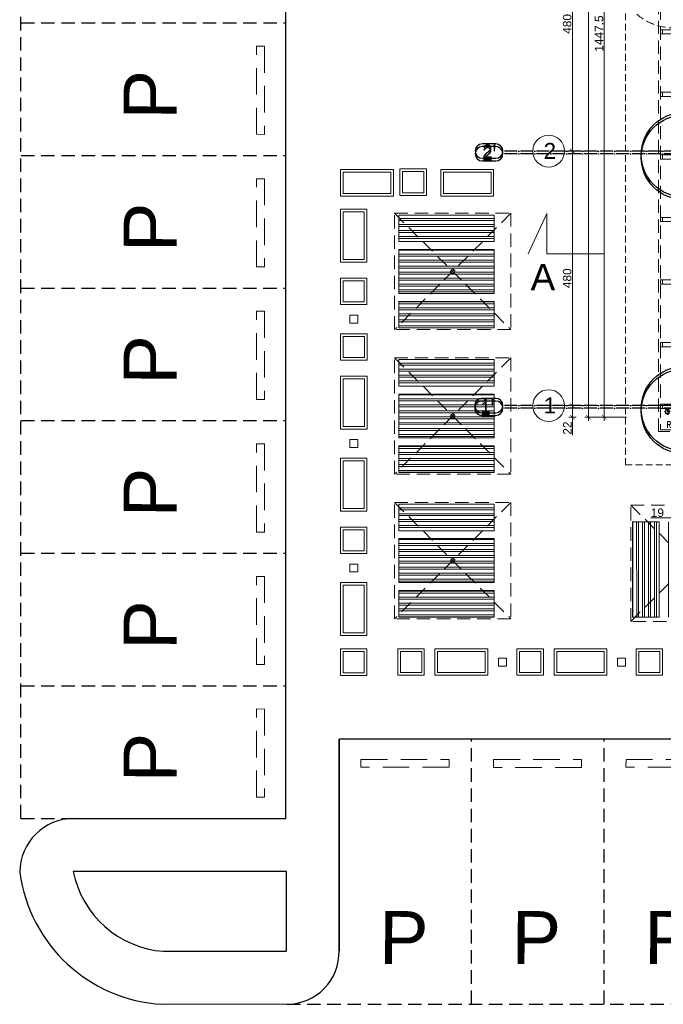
# Model space of a CAD drawing. Header units: millimetres. Extents: x 7483 to 13091, y 8111 to 13871.
# Tile 1 of 256: x 7483 to 8697, y 8112 to 9969. Entities that reach past the tile are written whole.
import ezdxf

# ---------------------------------------------------------------- set-up
doc = ezdxf.new("R2010")
doc.units = ezdxf.units.MM
for name, pattern in [('( Dashed )', [0.75, 0.5, -0.25]), ('ACAD_ISO04W100', [30, 24, -3, 0, -3]), ('ACAD_ISO10W100', [18, 12, -3, 0, -3]), ('DASHDOT', [25.4, 12.7, -6.35, 0, -6.35]), ('DASHED', [19.05, 12.7, -6.35]), ('DASHED2', [0.375, 0.25, -0.125]), ('KRESKAKROPKA2', [12.7, 6.35, -3.175, 0, -3.175])]:
    doc.linetypes.add(name, pattern=pattern)
for name, color, linetype, lineweight in [('!wyposażenie arch.', 252, 'Continuous', 9), ('- AGP-1_OPISY', 7, 'Continuous', 5), ('A_zaluzje', 7, 'Continuous', 15), ('A_Ściany konstrukcyjne', 140, 'Continuous', 15), ('CZ-GR', 236, 'Continuous', 30), ('CZ-SR', 106, 'Continuous', 13), ('drzwi', 30, 'Continuous', 20), ('LINII', 7, 'Continuous', 15), ('OSI', 64, 'KRESKAKROPKA2', 0)]:
    doc.layers.add(name, color=color, linetype=linetype, lineweight=lineweight)
for name, color, linetype in [('0 @ 1', 7, 'Continuous'), ('A_Osie', 251, 'DASHDOT'), ('A_wymiary', 7, 'Continuous'), ('AS_Siatki', 72, 'Continuous'), ('Kraw', 7, 'Continuous'), ('Kraw_parking', 7, 'DASHED')]:
    doc.layers.add(name, color=color, linetype=linetype)
for name, color, linetype, lineweight, true_color in [('a___wymiary', 7, 'Continuous', 5, 0x000000), ('A_Opisy', 250, 'Continuous', 9, 0x333333), ('shary', 7, 'Continuous', 0, 0x999999), ('wymiary', 7, 'Continuous', 5, 0xb2b2b2)]:
    doc.layers.add(name, color=color, linetype=linetype, lineweight=lineweight, true_color=true_color)
doc.layers.add('konstrukcja poglądowo', color=7, linetype='Continuous', lineweight=5, true_color=0xb2b2b2, plot=False)
doc.styles.add('ARCH.P.M. 1', font='romand__.ttf', dxfattribs={"width": 0.7, "height": 12})
doc.styles.add('Arial', font='arial.ttf')
doc.dimstyles.new('wymiary agp1', dxfattribs={"dimtxt": 16, "dimasz": 5, "dimexe": 30, "dimexo": 60, "dimgap": 1.8, "dimtad": 1, "dimdec": 3, "dimrnd": 0.5, "dimdsep": 46, "dimtxsty": 'Arial', "dimblk": 'znacznik', "dimcen": 1.5, "dimse1": 1, "dimse2": 1, "dimclrd": 256, "dimazin": 0, "dimtfac": 1, "dimtdec": 3, "dimtmove": 1, "dimatfit": 3, "dimldrblk": 'znacznik', "dimfxl": 0, "dimlwd": -1, "dimarcsym": 0})

# ---------------------------------------------------------------- blocks, each defined once
blk = doc.blocks.new('gfhgfhhf')
at = {"layer": 'drzwi', "linetype": '( Dashed )', "ltscale": 30}
blk.add_arc((8205.3, 5995.2), 105, 180, 270, dxfattribs=at)
blk = doc.blocks.new('ghgfhgfhhaasdsd')
at = {"layer": 'A_zaluzje', "linetype": 'DASHED2', "ltscale": 100}
for p, q in [((-2255.9, 13062.9), (-2255.9, 14539.2)), ((-2255.9, 14539.2), (-2252.4, 14539.2)), ((-2252.4, 14539.2), (-2252.4, 13066.4)), ((202.5, 13062.9), (-2255.9, 13062.9)), ((-2252.4, 13066.4), (202.5, 13066.4)), ((202.5, 13066.4), (202.5, 13062.9))]:
    blk.add_line(p, q, dxfattribs=at)
for points in [[(-2252.4, 14531.2), (-2248.4, 14531.2), (-2248.4, 14539.2), (-2252.4, 14539.2), (-2252.4, 14531.2), (-2248.4, 14531.2)], [(-2229.2, 14531.2), (-2252.4, 14531.2), (-2252.4, 14539.2)], [(-2252.4, 14535.6), (-2252.4, 14539.2), (-2229.2, 14539.2)], [(-2228.4, 14529.2), (-2229.2, 14529.2), (-2229.2, 14541.2), (-2228.4, 14541.2), (-2228.4, 14529.2)], [(-2252.4, 14404.9), (-2248.4, 14404.9), (-2248.4, 14412.9), (-2252.4, 14412.9), (-2252.4, 14404.9), (-2248.4, 14404.9)], [(-2229.2, 14404.9), (-2252.4, 14404.9), (-2252.4, 14412.9)], [(-2252.4, 14409.3), (-2252.4, 14412.9), (-2229.2, 14412.9)], [(-2228.4, 14402.9), (-2229.2, 14402.9), (-2229.2, 14414.9), (-2228.4, 14414.9), (-2228.4, 14402.9)], [(-2252.4, 14286.9), (-2248.4, 14286.9), (-2248.4, 14294.9), (-2252.4, 14294.9), (-2252.4, 14286.9), (-2248.4, 14286.9)], [(-2229.2, 14286.9), (-2252.4, 14286.9), (-2252.4, 14294.9)], [(-2252.4, 14291.3), (-2252.4, 14294.9), (-2229.2, 14294.9)], [(-2228.4, 14284.9), (-2229.2, 14284.9), (-2229.2, 14296.9), (-2228.4, 14296.9), (-2228.4, 14284.9)], [(-2252.4, 14168.9), (-2248.4, 14168.9), (-2248.4, 14176.9), (-2252.4, 14176.9), (-2252.4, 14168.9), (-2248.4, 14168.9)], [(-2229.2, 14168.9), (-2252.4, 14168.9), (-2252.4, 14176.9)], [(-2252.4, 14173.3), (-2252.4, 14176.9), (-2229.2, 14176.9)], [(-2228.4, 14166.9), (-2229.2, 14166.9), (-2229.2, 14178.9), (-2228.4, 14178.9), (-2228.4, 14166.9)], [(-2252.4, 14050.9), (-2248.4, 14050.9), (-2248.4, 14058.9), (-2252.4, 14058.9), (-2252.4, 14050.9), (-2248.4, 14050.9)], [(-2229.2, 14050.9), (-2252.4, 14050.9), (-2252.4, 14058.9)], [(-2252.4, 14055.3), (-2252.4, 14058.9), (-2229.2, 14058.9)], [(-2228.4, 14048.9), (-2229.2, 14048.9), (-2229.2, 14060.9), (-2228.4, 14060.9), (-2228.4, 14048.9)], [(-2252.4, 13932.9), (-2248.4, 13932.9), (-2248.4, 13940.9), (-2252.4, 13940.9), (-2252.4, 13932.9), (-2248.4, 13932.9)], [(-2229.2, 13932.9), (-2252.4, 13932.9), (-2252.4, 13940.9)], [(-2252.4, 13937.3), (-2252.4, 13940.9), (-2229.2, 13940.9)], [(-2228.4, 13930.9), (-2229.2, 13930.9), (-2229.2, 13942.9), (-2228.4, 13942.9), (-2228.4, 13930.9)], [(-2252.4, 13812.9), (-2248.4, 13812.9), (-2248.4, 13820.9), (-2252.4, 13820.9), (-2252.4, 13812.9), (-2248.4, 13812.9)], [(-2229.2, 13812.9), (-2252.4, 13812.9), (-2252.4, 13820.9)], [(-2252.4, 13817.3), (-2252.4, 13820.9), (-2229.2, 13820.9)], [(-2228.4, 13810.9), (-2229.2, 13810.9), (-2229.2, 13822.9), (-2228.4, 13822.9), (-2228.4, 13810.9)], [(-2228.4, 13692.9), (-2229.2, 13692.9), (-2229.2, 13704.9), (-2228.4, 13704.9), (-2228.4, 13692.9)], [(-2252.4, 13694.9), (-2248.4, 13694.9), (-2248.4, 13702.9), (-2252.4, 13702.9), (-2252.4, 13694.9), (-2248.4, 13694.9)], [(-2229.2, 13694.9), (-2252.4, 13694.9), (-2252.4, 13702.9)], [(-2252.4, 13699.3), (-2252.4, 13702.9), (-2229.2, 13702.9)], [(-2252.4, 13576.9), (-2248.4, 13576.9), (-2248.4, 13584.9), (-2252.4, 13584.9), (-2252.4, 13576.9), (-2248.4, 13576.9)], [(-2229.2, 13576.9), (-2252.4, 13576.9), (-2252.4, 13584.9)], [(-2252.4, 13581.3), (-2252.4, 13584.9), (-2229.2, 13584.9)], [(-2228.4, 13574.9), (-2229.2, 13574.9), (-2229.2, 13586.9), (-2228.4, 13586.9), (-2228.4, 13574.9)], [(-2252.4, 13458.9), (-2248.4, 13458.9), (-2248.4, 13466.9), (-2252.4, 13466.9), (-2252.4, 13458.9), (-2248.4, 13458.9)], [(-2229.2, 13458.9), (-2252.4, 13458.9), (-2252.4, 13466.9)], [(-2252.4, 13463.3), (-2252.4, 13466.9), (-2229.2, 13466.9)], [(-2228.4, 13456.9), (-2229.2, 13456.9), (-2229.2, 13468.9), (-2228.4, 13468.9), (-2228.4, 13456.9)], [(-2228.4, 13338.9), (-2229.2, 13338.9), (-2229.2, 13350.9), (-2228.4, 13350.9), (-2228.4, 13338.9)], [(-2252.4, 13340.9), (-2248.4, 13340.9), (-2248.4, 13348.9), (-2252.4, 13348.9), (-2252.4, 13340.9), (-2248.4, 13340.9)], [(-2229.2, 13340.9), (-2252.4, 13340.9), (-2252.4, 13348.9)], [(-2252.4, 13345.3), (-2252.4, 13348.9), (-2229.2, 13348.9)], [(-2252.4, 13222.9), (-2248.4, 13222.9), (-2248.4, 13230.9), (-2252.4, 13230.9), (-2252.4, 13222.9), (-2248.4, 13222.9)], [(-2229.2, 13222.9), (-2252.4, 13222.9), (-2252.4, 13230.9)], [(-2252.4, 13227.3), (-2252.4, 13230.9), (-2229.2, 13230.9)], [(-2228.4, 13220.9), (-2229.2, 13220.9), (-2229.2, 13232.9), (-2228.4, 13232.9), (-2228.4, 13220.9)], [(-2252.4, 13106.4), (-2248.4, 13106.4), (-2248.4, 13114.4), (-2252.4, 13114.4), (-2252.4, 13106.4), (-2248.4, 13106.4)], [(-2229.2, 13106.4), (-2252.4, 13106.4), (-2252.4, 13114.4)], [(-2252.4, 13110.8), (-2252.4, 13114.4), (-2229.2, 13114.4)], [(-2228.4, 13104.4), (-2229.2, 13104.4), (-2229.2, 13116.4), (-2228.4, 13116.4), (-2228.4, 13104.4)], [(-2202.4, 13090.4), (-2202.4, 13089.6), (-2214.4, 13089.6), (-2214.4, 13090.4), (-2202.4, 13090.4)], [(-2204.4, 13089.6), (-2204.4, 13066.4), (-2212.4, 13066.4)], [(-2212.4, 13066.4), (-2212.4, 13066.4), (-2212.4, 13089.6)], [(-2098.1, 13090.4), (-2098.1, 13089.6), (-2110.1, 13089.6), (-2110.1, 13090.4), (-2098.1, 13090.4)], [(-2100.1, 13089.6), (-2100.1, 13066.4), (-2108.1, 13066.4)], [(-2108.1, 13066.4), (-2108.1, 13066.4), (-2108.1, 13089.6)], [(-1968.1, 13090.4), (-1968.1, 13089.6), (-1980.1, 13089.6), (-1980.1, 13090.4), (-1968.1, 13090.4)], [(-1970.1, 13089.6), (-1970.1, 13066.4), (-1978.1, 13066.4)], [(-1978.1, 13066.4), (-1978.1, 13066.4), (-1978.1, 13089.6)], [(-1838.1, 13090.4), (-1838.1, 13089.6), (-1850.1, 13089.6), (-1850.1, 13090.4), (-1838.1, 13090.4)], [(-1840.1, 13089.6), (-1840.1, 13066.4), (-1848.1, 13066.4)], [(-1844.5, 13066.4), (-1848.1, 13066.4), (-1848.1, 13089.6)], [(-1708.1, 13090.4), (-1708.1, 13089.6), (-1720.1, 13089.6), (-1720.1, 13090.4), (-1708.1, 13090.4)], [(-1710.1, 13089.6), (-1710.1, 13066.4), (-1718.1, 13066.4)], [(-1714.5, 13066.4), (-1718.1, 13066.4), (-1718.1, 13089.6)], [(-1578.1, 13090.4), (-1578.1, 13089.6), (-1590.1, 13089.6), (-1590.1, 13090.4), (-1578.1, 13090.4)], [(-1580.1, 13089.6), (-1580.1, 13066.4), (-1588.1, 13066.4)], [(-1584.5, 13066.4), (-1588.1, 13066.4), (-1588.1, 13089.6)], [(-1448.1, 13090.4), (-1448.1, 13089.6), (-1460.1, 13089.6), (-1460.1, 13090.4), (-1448.1, 13090.4)], [(-1450.1, 13089.6), (-1450.1, 13066.4), (-1458.1, 13066.4)], [(-1454.5, 13066.4), (-1458.1, 13066.4), (-1458.1, 13089.6)], [(-1318.1, 13090.4), (-1318.1, 13089.6), (-1330.1, 13089.6), (-1330.1, 13090.4), (-1318.1, 13090.4)], [(-1320.1, 13089.6), (-1320.1, 13066.4), (-1328.1, 13066.4)], [(-1324.5, 13066.4), (-1328.1, 13066.4), (-1328.1, 13089.6)], [(-1188.1, 13090.4), (-1188.1, 13089.6), (-1200.1, 13089.6), (-1200.1, 13090.4), (-1188.1, 13090.4)], [(-1190.1, 13089.6), (-1190.1, 13066.4), (-1198.1, 13066.4)], [(-1194.5, 13066.4), (-1198.1, 13066.4), (-1198.1, 13089.6)], [(-1058.1, 13090.4), (-1058.1, 13089.6), (-1070.1, 13089.6), (-1070.1, 13090.4), (-1058.1, 13090.4)], [(-1060.1, 13089.6), (-1060.1, 13066.4), (-1068.1, 13066.4)], [(-1064.5, 13066.4), (-1068.1, 13066.4), (-1068.1, 13089.6)], [(-928.1, 13090.4), (-928.1, 13089.6), (-940.1, 13089.6), (-940.1, 13090.4), (-928.1, 13090.4)], [(-930.1, 13089.6), (-930.1, 13066.4), (-938.1, 13066.4)], [(-934.5, 13066.4), (-938.1, 13066.4), (-938.1, 13089.6)], [(-798.1, 13090.4), (-798.1, 13089.6), (-810.1, 13089.6), (-810.1, 13090.4), (-798.1, 13090.4)], [(-800.1, 13089.6), (-800.1, 13066.4), (-808.1, 13066.4)], [(-804.5, 13066.4), (-808.1, 13066.4), (-808.1, 13089.6)], [(-668.1, 13090.4), (-668.1, 13089.6), (-680.1, 13089.6), (-680.1, 13090.4), (-668.1, 13090.4)], [(-670.1, 13089.6), (-670.1, 13066.4), (-678.1, 13066.4)], [(-674.5, 13066.4), (-678.1, 13066.4), (-678.1, 13089.6)], [(-538.1, 13090.4), (-538.1, 13089.6), (-550.1, 13089.6), (-550.1, 13090.4), (-538.1, 13090.4)], [(-540.1, 13089.6), (-540.1, 13066.4), (-548.1, 13066.4)], [(-544.5, 13066.4), (-548.1, 13066.4), (-548.1, 13089.6)], [(-283.1, 13090.4), (-283.1, 13089.6), (-295.1, 13089.6), (-295.1, 13090.4), (-283.1, 13090.4)], [(-285.1, 13089.6), (-285.1, 13066.4), (-293.1, 13066.4)], [(-289.5, 13066.4), (-293.1, 13066.4), (-293.1, 13089.6)], [(-153.1, 13090.4), (-153.1, 13089.6), (-165.1, 13089.6), (-165.1, 13090.4), (-153.1, 13090.4)], [(-155.1, 13089.6), (-155.1, 13066.4), (-163.1, 13066.4)], [(-159.5, 13066.4), (-163.1, 13066.4), (-163.1, 13089.6)], [(-23.1, 13090.4), (-23.1, 13089.6), (-35.1, 13089.6), (-35.1, 13090.4), (-23.1, 13090.4)], [(-25.1, 13089.6), (-25.1, 13066.4), (-33.1, 13066.4)], [(-29.5, 13066.4), (-33.1, 13066.4), (-33.1, 13089.6)], [(106.9, 13090.4), (106.9, 13089.6), (94.9, 13089.6), (94.9, 13090.4), (106.9, 13090.4)], [(104.9, 13089.6), (104.9, 13066.4), (96.9, 13066.4)], [(100.5, 13066.4), (96.9, 13066.4), (96.9, 13089.6)], [(204.5, 13090.4), (204.5, 13089.6), (192.5, 13089.6), (192.5, 13090.4), (204.5, 13090.4)], [(202.5, 13089.6), (202.5, 13066.4), (194.5, 13066.4)], [(198.1, 13066.4), (194.5, 13066.4), (194.5, 13089.6)], [(-2204.4, 13066.4), (-2204.4, 13070.4), (-2212.4, 13070.4), (-2212.4, 13066.4), (-2204.4, 13066.4), (-2204.4, 13070.4)], [(-2100.1, 13066.4), (-2100.1, 13070.4), (-2108.1, 13070.4), (-2108.1, 13066.4), (-2100.1, 13066.4), (-2100.1, 13070.4)], [(-1970.1, 13066.4), (-1970.1, 13070.4), (-1978.1, 13070.4), (-1978.1, 13066.4), (-1970.1, 13066.4), (-1970.1, 13070.4)], [(-1840.1, 13066.4), (-1840.1, 13070.4), (-1848.1, 13070.4), (-1848.1, 13066.4), (-1840.1, 13066.4), (-1840.1, 13070.4)], [(-1710.1, 13066.4), (-1710.1, 13070.4), (-1718.1, 13070.4), (-1718.1, 13066.4), (-1710.1, 13066.4), (-1710.1, 13070.4)], [(-1580.1, 13066.4), (-1580.1, 13070.4), (-1588.1, 13070.4), (-1588.1, 13066.4), (-1580.1, 13066.4), (-1580.1, 13070.4)], [(-1450.1, 13066.4), (-1450.1, 13070.4), (-1458.1, 13070.4), (-1458.1, 13066.4), (-1450.1, 13066.4), (-1450.1, 13070.4)], [(-1320.1, 13066.4), (-1320.1, 13070.4), (-1328.1, 13070.4), (-1328.1, 13066.4), (-1320.1, 13066.4), (-1320.1, 13070.4)], [(-1190.1, 13066.4), (-1190.1, 13070.4), (-1198.1, 13070.4), (-1198.1, 13066.4), (-1190.1, 13066.4), (-1190.1, 13070.4)], [(-1060.1, 13066.4), (-1060.1, 13070.4), (-1068.1, 13070.4), (-1068.1, 13066.4), (-1060.1, 13066.4), (-1060.1, 13070.4)], [(-930.1, 13066.4), (-930.1, 13070.4), (-938.1, 13070.4), (-938.1, 13066.4), (-930.1, 13066.4), (-930.1, 13070.4)], [(-800.1, 13066.4), (-800.1, 13070.4), (-808.1, 13070.4), (-808.1, 13066.4), (-800.1, 13066.4), (-800.1, 13070.4)], [(-670.1, 13066.4), (-670.1, 13070.4), (-678.1, 13070.4), (-678.1, 13066.4), (-670.1, 13066.4), (-670.1, 13070.4)], [(-540.1, 13066.4), (-540.1, 13070.4), (-548.1, 13070.4), (-548.1, 13066.4), (-540.1, 13066.4), (-540.1, 13070.4)], [(-285.1, 13066.4), (-285.1, 13070.4), (-293.1, 13070.4), (-293.1, 13066.4), (-285.1, 13066.4), (-285.1, 13070.4)], [(-155.1, 13066.4), (-155.1, 13070.4), (-163.1, 13070.4), (-163.1, 13066.4), (-155.1, 13066.4), (-155.1, 13070.4)], [(-25.1, 13066.4), (-25.1, 13070.4), (-33.1, 13070.4), (-33.1, 13066.4), (-25.1, 13066.4), (-25.1, 13070.4)], [(104.9, 13066.4), (104.9, 13070.4), (96.9, 13070.4), (96.9, 13066.4), (104.9, 13066.4), (104.9, 13070.4)], [(202.5, 13066.4), (202.5, 13070.4), (194.5, 13070.4), (194.5, 13066.4), (202.5, 13066.4), (202.5, 13070.4)]]:
    blk.add_lwpolyline(points, dxfattribs=at)
blk = doc.blocks.new('fgfdggdf')
at = {"layer": 'A_Osie', "linetype": 'ACAD_ISO10W100', "ltscale": 0.5}
for p, q in [((11627.9, 13079.4), (11616.9, 13079.4)), ((11622.4, 13084.9), (11622.4, 13073.9))]:
    blk.add_line(p, q, dxfattribs=at)
at = {"layer": 'A_wymiary', "linetype": 'DASHED'}
blk.add_lwpolyline([(11618.9, 13075.9), (11625.9, 13075.9), (11625.9, 13082.9), (11618.9, 13082.9)], close=True, dxfattribs=at)
blk = doc.blocks.new('hgfhgfhgfhfh')
at = {"layer": 'A_Osie', "linetype": 'ACAD_ISO10W100', "ltscale": 0.5}
for p, q in [((9149, 13100.4), (9138, 13100.4)), ((9143.5, 13105.9), (9143.5, 13094.9))]:
    blk.add_line(p, q, dxfattribs=at)
at = {"layer": 'A_wymiary', "linetype": 'DASHED'}
blk.add_lwpolyline([(9140, 13096.9), (9147, 13096.9), (9147, 13103.9), (9140, 13103.9)], close=True, dxfattribs=at)
blk = doc.blocks.new('fgdfgdg')
at = {"layer": 'A_Ściany konstrukcyjne', "linetype": 'DASHED'}
for p, q in [((6596.1, 7545.2), (6596.1, 9109.5)), ((6596.1, 9109.5), (6686.1, 9109.5)), ((9142.5, 7635.2), (9142.5, 7545.2)), ((9142.5, 7545.2), (6596.1, 7545.2))]:
    blk.add_line(p, q, dxfattribs=at)
at = {"layer": 'a___wymiary'}
for p in [(-4926.3, -5455.2), (-2499.4, -5455.2)]:
    blk.add_blockref('fgfdggdf', p, dxfattribs=at)
at = {"layer": 'CZ-SR'}
for p in [(-2468.4, -4010.4), (-2468.4, -5455.2)]:
    blk.add_blockref('hgfhgfhgfhfh', p, dxfattribs=at)
at = {"layer": 'A_Opisy', "char_height": 12, "width": 14, "attachment_point": 1, "style": 'ARCH.P.M. 1'}
for insert in [(6649.5, 9101.5), (6673.9, 7626.6), (9130.3, 7626.6)]:
    blk.add_mtext('RS', dxfattribs=dict(at, insert=insert))
blk = doc.blocks.new('gfhgfhgfhfgh')
at = {"lineweight": 0}
h = blk.add_hatch(dxfattribs=at)
h.set_pattern_fill('ANSI32', color=0, scale=29.957326, angle=135.0021, style=0)
h.set_pattern_definition([(180.00214, (-16060.665, 1119.284), (0.000419, -11.233997), []), (180.00214, (-16064.409, 1123.028), (0.000419, -11.233997), [])])
h.paths.add_polyline_path([(-3898.1, 6722.8), (-3898.1, 6672.8), (-3718.3, 6672.8), (-3718.4, 6722.8)])
h.paths.add_polyline_path([(-3898.1, 6657.8), (-3898.1, 6575), (-3718.3, 6575), (-3718.3, 6657.9)])
h.paths.add_polyline_path([(-3898.1, 6510.1), (-3898.1, 6560), (-3718.3, 6560), (-3718.3, 6510.1)])
h = blk.add_hatch(dxfattribs=at)
h.set_pattern_fill('ANSI32', color=0, scale=29.957326, angle=135.0021, style=0)
h.set_pattern_definition([(180.00214, (-16060.654, 846.587), (0.000419, -11.233997), []), (180.00214, (-16064.399, 850.331), (0.000419, -11.233997), [])])
h.paths.add_polyline_path([(-3898.1, 6450.1), (-3898.1, 6400.1), (-3718.3, 6400.1), (-3718.3, 6450.1)])
h.paths.add_polyline_path([(-3898.1, 6385.1), (-3898.1, 6302.3), (-3718.3, 6302.3), (-3718.3, 6385.2)])
h.paths.add_polyline_path([(-3898.1, 6237.4), (-3898.1, 6287.3), (-3718.3, 6287.3), (-3718.3, 6237.4)])
h = blk.add_hatch(dxfattribs=at)
h.set_pattern_fill('ANSI32', color=0, scale=29.957326, angle=135.0021, style=0)
h.set_pattern_definition([(180.00214, (-16060.644, 573.89), (0.000419, -11.233997), []), (180.00214, (-16064.389, 577.634), (0.000419, -11.233997), [])])
h.paths.add_polyline_path([(-3898.1, 6177.4), (-3898.1, 6127.4), (-3718.3, 6127.4), (-3718.3, 6177.4)])
h.paths.add_polyline_path([(-3898.1, 6112.5), (-3898.1, 6029.6), (-3718.3, 6029.6), (-3718.3, 6112.5)])
h.paths.add_polyline_path([(-3898.1, 5964.7), (-3898.1, 6014.6), (-3718.3, 6014.6), (-3718.3, 5964.7)])
h = blk.add_hatch(dxfattribs=at)
h.set_pattern_fill('ANSI32', color=0, scale=29.957326, angle=225.0021, style=0)
h.set_pattern_definition([(270.00214, (2146.153, -6197.893), (11.233997, 0.000419), []), (270.00214, (2142.408, -6201.637), (11.233997, 0.000419), [])])
h.paths.add_polyline_path([(-3457.3, 5964.7), (-3407.4, 5964.7), (-3407.4, 6144.4), (-3457.3, 6144.4)])
h.paths.add_polyline_path([(-3392.4, 5964.7), (-3309.5, 5964.7), (-3309.5, 6144.4), (-3392.4, 6144.4)])
h.paths.add_polyline_path([(-3244.6, 5964.7), (-3294.5, 5964.7), (-3294.6, 6144.4), (-3244.6, 6144.4)])
at = {"layer": '!wyposażenie arch.', "color": 0, "linetype": '( Dashed )', "ltscale": 100}
for points in [[(-4151.7, 6874.9), (-4166.7, 6875), (-4166.7, 7041.3), (-4151.7, 7041.2), (-4151.7, 6874.9)], [(-4151.7, 6624.9), (-4166.7, 6625), (-4166.7, 6791.3), (-4151.7, 6791.2), (-4151.7, 6624.9)], [(-4151.7, 6374.9), (-4166.7, 6375), (-4166.7, 6541.3), (-4151.7, 6541.2), (-4151.7, 6374.9)], [(-4151.7, 6124.9), (-4166.7, 6125), (-4166.7, 6291.3), (-4151.7, 6291.2), (-4151.7, 6124.9)], [(-4151.7, 5874.9), (-4166.7, 5875), (-4166.7, 6041.3), (-4151.7, 6041.2), (-4151.7, 5874.9)], [(-4151.7, 5624.9), (-4166.7, 5625), (-4166.7, 5791.3), (-4151.7, 5791.2), (-4151.7, 5624.9)], [(-3803.5, 5696.3), (-3803.7, 5681.3), (-3970, 5681.3), (-3969.8, 5696.3), (-3803.5, 5696.3)], [(-3553.5, 5695.8), (-3553.7, 5680.8), (-3720, 5680.8), (-3719.8, 5695.8), (-3553.5, 5695.8)], [(-3303.5, 5696.3), (-3303.7, 5681.3), (-3470, 5681.3), (-3469.8, 5696.3), (-3303.5, 5696.3)]]:
    blk.add_lwpolyline(points, dxfattribs=at)
at = {"color": 0, "linetype": 'DASHED', "lineweight": 0, "ltscale": 2}
for p, q in [((-3906.6, 6726.2, 0), (-3686.9, 6726.3, 0)), ((-3686.9, 6726.3, 0), (-3906.6, 6506.6, 0)), ((-3906.6, 6506.6, 0), (-3906.6, 6726.2, 0)), ((-3906.6, 6726.2, 0), (-3686.9, 6506.6, 0)), ((-3686.9, 6726.3, 0), (-3686.9, 6506.6, 0)), ((-3686.9, 6506.6, 0), (-3906.6, 6506.6, 0)), ((-3906.6, 6453.6, 0), (-3686.9, 6453.6, 0)), ((-3686.9, 6453.6, 0), (-3906.6, 6233.9, 0)), ((-3906.6, 6233.9, 0), (-3906.6, 6453.6, 0)), ((-3906.6, 6453.6, 0), (-3686.9, 6233.9, 0)), ((-3686.9, 6453.6, 0), (-3686.9, 6233.9, 0)), ((-3686.9, 6233.9, 0), (-3906.6, 6233.9, 0)), ((-3906.6, 6180.9, 0), (-3686.9, 6180.9, 0)), ((-3686.9, 6180.9, 0), (-3906.6, 5961.2, 0)), ((-3906.6, 5961.2, 0), (-3906.6, 6180.9, 0)), ((-3906.6, 6180.9, 0), (-3686.9, 5961.2, 0)), ((-3686.9, 6180.9, 0), (-3686.9, 5961.2, 0)), ((-3460.8, 6175.9), (-3241.1, 6175.9, 0)), ((-3460.8, 5956.2, 0), (-3460.8, 6175.9)), ((-3460.8, 6175.9), (-3241.1, 5956.2, 0)), ((-3460.8, 5956.2, 0), (-3241.1, 6175.9, 0)), ((-3686.9, 5961.2, 0), (-3906.6, 5961.2, 0)), ((-3241.1, 5956.2, 0), (-3460.8, 5956.2, 0))]:
    blk.add_line(p, q, dxfattribs=at)
at = {"color": 0, "lineweight": 0, "elevation": 0}
for points in [[(-4008.5, 6758.6), (-3908.6, 6758.6), (-3908.6, 6808.6), (-4008.5, 6808.6), (-4008.5, 6758.6)], [(-3896.3, 6809.6), (-3846.3, 6809.6), (-3846.3, 6759.7), (-3896.2, 6759.7), (-3896.3, 6809.6)], [(-3819.4, 6758.6), (-3719.5, 6758.6), (-3719.5, 6808.6), (-3819.4, 6808.6), (-3819.4, 6758.6)], [(-4008.5, 6633.7), (-4008.5, 6733.6), (-3958.5, 6733.6), (-3958.5, 6633.7), (-4008.5, 6633.7)], [(-3898.1, 6722.8), (-3898.1, 6672.8), (-3718.3, 6672.8), (-3718.4, 6722.8), (-3898.1, 6722.8)], [(-3898.1, 6657.8), (-3898.1, 6575), (-3718.3, 6575), (-3718.3, 6657.9), (-3898.1, 6657.8)], [(-4008.5, 6603.8), (-3958.5, 6603.8), (-3958.5, 6553.8), (-4008.5, 6553.8), (-4008.5, 6603.8)], [(-3898.1, 6510.1), (-3898.1, 6560), (-3718.3, 6560), (-3718.3, 6510.1), (-3898.1, 6510.1)], [(-3990.9, 6518.9), (-3990.9, 6533.9), (-3975.9, 6533.9), (-3975.9, 6518.9), (-3990.9, 6518.9)], [(-4008.3, 6498.9), (-3958.4, 6498.9), (-3958.4, 6449), (-4008.3, 6449), (-4008.3, 6498.9)], [(-3898.1, 6450.1), (-3898.1, 6400.1), (-3718.3, 6400.1), (-3718.3, 6450.1), (-3898.1, 6450.1)], [(-4008.3, 6319.2), (-4008.3, 6419), (-3958.4, 6419), (-3958.4, 6319.2), (-4008.3, 6319.2)], [(-3898.1, 6385.1), (-3898.1, 6302.3), (-3718.3, 6302.3), (-3718.3, 6385.2), (-3898.1, 6385.1)], [(-3990.9, 6284.2), (-3990.9, 6299.2), (-3975.9, 6299.2), (-3975.9, 6284.2), (-3990.9, 6284.2)], [(-3898.1, 6237.4), (-3898.1, 6287.3), (-3718.3, 6287.3), (-3718.3, 6237.4), (-3898.1, 6237.4)], [(-4008.5, 6164.4), (-4008.5, 6264.2), (-3958.5, 6264.2), (-3958.5, 6164.4), (-4008.5, 6164.4)], [(-3898.1, 6177.4), (-3898.1, 6127.4), (-3718.3, 6127.4), (-3718.3, 6177.4), (-3898.1, 6177.4)], [(-4008.4, 6134.4), (-3958.5, 6134.4), (-3958.5, 6084.5), (-4008.4, 6084.5), (-4008.4, 6134.4)], [(-3457.3, 5964.7), (-3407.4, 5964.7), (-3407.4, 6144.4), (-3457.3, 6144.4), (-3457.3, 5964.7)], [(-3898.1, 6112.5), (-3898.1, 6029.6), (-3718.3, 6029.6), (-3718.3, 6112.5), (-3898.1, 6112.5)], [(-3990.8, 6049.6), (-3990.8, 6064.5), (-3975.9, 6064.5), (-3975.9, 6049.6), (-3990.8, 6049.6)], [(-4008.4, 5929.7), (-4008.4, 6029.6), (-3958.5, 6029.6), (-3958.5, 5929.7), (-4008.4, 5929.7)], [(-3898.1, 5964.7), (-3898.1, 6014.6), (-3718.3, 6014.6), (-3718.3, 5964.7), (-3898.1, 5964.7)], [(-3900.2, 5904.7), (-3850.3, 5904.7), (-3850.3, 5854.8), (-3900.2, 5854.8), (-3900.2, 5904.7)], [(-3730.4, 5854.8), (-3830.3, 5854.8), (-3830.3, 5904.7), (-3730.5, 5904.8), (-3730.4, 5854.8)], [(-3675.5, 5904.8), (-3625.6, 5904.8), (-3625.6, 5854.8), (-3675.5, 5854.8), (-3675.5, 5904.8)], [(-3505.8, 5854.8), (-3605.6, 5854.8), (-3605.6, 5904.8), (-3505.8, 5904.8), (-3505.8, 5854.8)], [(-3400.9, 5904.8), (-3450.8, 5904.8), (-3450.8, 5854.8), (-3400.9, 5854.8), (-3400.9, 5904.8)], [(-4008.4, 5904.4), (-3958.5, 5904.4), (-3958.5, 5854.5), (-4008.4, 5854.5), (-4008.4, 5904.4)], [(-3710.5, 5872.3), (-3710.5, 5887.3), (-3695.5, 5887.3), (-3695.5, 5872.3), (-3710.5, 5872.3)], [(-3485.8, 5872.3), (-3485.8, 5887.3), (-3470.8, 5887.3), (-3470.8, 5872.3), (-3485.8, 5872.3)]]:
    blk.add_lwpolyline(points, dxfattribs=at)
for points in [[(-4003.5, 6763.6), (-3913.6, 6763.6), (-3913.6, 6803.6), (-4003.5, 6803.6)], [(-3891.3, 6804.6), (-3851.3, 6804.6), (-3851.3, 6764.7), (-3891.3, 6764.7)], [(-3814.4, 6763.6), (-3724.5, 6763.6), (-3724.5, 6803.6), (-3814.4, 6803.6)], [(-4003.5, 6638.7), (-4003.5, 6728.6), (-3963.5, 6728.6), (-3963.5, 6638.7)], [(-4003.5, 6598.8), (-3963.5, 6598.8), (-3963.5, 6558.8), (-4003.5, 6558.8)], [(-4003.3, 6493.9), (-3963.4, 6493.9), (-3963.4, 6454), (-4003.3, 6454)], [(-4003.3, 6324.2), (-4003.3, 6414), (-3963.4, 6414), (-3963.4, 6324.2)], [(-4003.5, 6169.4), (-4003.5, 6259.3), (-3963.5, 6259.3), (-3963.5, 6169.4)], [(-4003.5, 6129.4), (-3963.5, 6129.4), (-3963.5, 6089.5), (-4003.5, 6089.5)], [(-4003.4, 5934.7), (-4003.5, 6024.6), (-3963.5, 6024.6), (-3963.5, 5934.7)], [(-4003.4, 5899.4), (-3963.5, 5899.4), (-3963.5, 5859.5), (-4003.4, 5859.5)], [(-3895.2, 5899.8), (-3855.3, 5899.8), (-3855.3, 5859.8), (-3895.2, 5859.8)], [(-3735.4, 5859.8), (-3825.3, 5859.8), (-3825.3, 5899.8), (-3735.4, 5899.8)], [(-3670.5, 5899.8), (-3630.6, 5899.8), (-3630.6, 5859.8), (-3670.5, 5859.8)], [(-3510.8, 5859.8), (-3600.6, 5859.8), (-3600.6, 5899.8), (-3510.8, 5899.8)], [(-3405.9, 5899.8), (-3445.9, 5899.8), (-3445.9, 5859.8), (-3405.9, 5859.8)]]:
    blk.add_lwpolyline(points, close=True, dxfattribs=at)
at = {"color": 0}
blk.add_lwpolyline([(-4344.7, 5234.3), (-4109.5, 5234.3)], dxfattribs=at)
at = {"color": 0, "linetype": 'DASHED', "lineweight": 0, "ltscale": 0.1}
for centre in [(-3796.7, 6616.4, 0), (-3796.7, 6343.7, 0), (-3796.7, 6071, 0)]:
    blk.add_circle(centre, 3.99, dxfattribs=at)
at = {"layer": 'Kraw', "color": 0}
for p, q in [((-4111.3, 5585), (-4111.2, 8085, 0)), ((-4011, 5734.3, 0), (-4011.1, 5335.3, 0)), ((-4011.1, 5335.3), (-4011, 5733.7)), ((-526.2, 5734.3), (-4011, 5734.3)), ((-4511.3, 5585, 0), (-4111.3, 5585))]:
    blk.add_line(p, q, dxfattribs=at)
at = {"layer": 'Kraw', "color": 0, "ltscale": 0.1}
for p, q in [((-4110.3, 5485), (-4512.4, 5485)), ((-4110.3, 5335), (-4110.3, 5485)), ((-4342.3, 5334.3), (-4110.3, 5334.3))]:
    blk.add_line(p, q, dxfattribs=at)
at = {"layer": 'Kraw', "color": 0}
for centre, radius, start, end in [((-4511.3, 5482.7, 0), 102.2, 89.9684, 179.6699), ((-4328, 5522), 288.1, 187.7141, 266.68), ((-4328, 5522, 0), 288.1, 187.7141, 266.68), ((-4110, 5333.3, 0), 99, 270.2793, 1.3098)]:
    blk.add_arc(centre, radius, start, end, dxfattribs=at)
at = {"layer": 'Kraw', "color": 0, "ltscale": 0.1}
blk.add_arc((-4328.9, 5520.8), 187, 191.0524, 265.8991, dxfattribs=at)
at = {"layer": 'Kraw_parking', "color": 0, "ltscale": 2}
for points in [[(-4611.2, 5585), (-4611.3, 8085), (-4493.2, 8085)], [(-4611.1, 7085), (-4110.8, 7085)], [(-4611.1, 6835), (-4110.8, 6835)], [(-4611.2, 6585), (-4110.8, 6585)], [(-4611.2, 6335), (-4110.8, 6335)], [(-4611.2, 6085), (-4110.8, 6085)], [(-4611.2, 5835), (-4110.8, 5835)], [(-3761, 5234.9), (-3761, 5734.3)], [(-3511, 5234.9), (-3511, 5734.3)], [(-4611.2, 5585), (-4511.3, 5585)], [(-4109.5, 5234.3), (-426.3, 5234.3)]]:
    blk.add_lwpolyline(points, dxfattribs=at)
at = {"layer": '0 @ 1', "color": 0, "char_height": 100, "width": 253.334, "attachment_point": 5, "rotation": 89.6171, "style": 'Arial'}
for insert in [(-4367.4, 6949.5, 0), (-4367.4, 6699.5, 0), (-4367.4, 6449.5, 0), (-4367.4, 6199.5, 0), (-4367.4, 5949.5, 0), (-4367.4, 5699.5, 0)]:
    blk.add_mtext('P', dxfattribs=dict(at, insert=insert))
at = {"layer": 'Defpoints', "color": 0, "char_height": 100, "width": 250, "attachment_point": 5, "rotation": 359.5522, "style": 'Arial'}
for insert in [(-3889, 5360.1), (-3639, 5360.1), (-3389, 5360.1)]:
    blk.add_mtext('P', dxfattribs=dict(at, insert=insert))
blk = doc.blocks.new('znacznik')
at = {"layer": 'a___wymiary'}
for p, q in [((1.39, 0), (-1.39, 0)), ((0, 1.39), (0, -1.39))]:
    blk.add_line(p, q, dxfattribs=at)
at = {"layer": 'a___wymiary', "const_width": 0.2}
blk.add_lwpolyline([(0.88, 0.88), (-0.88, -0.88)], dxfattribs=at)
blk = doc.blocks.new('*D1300')
at = {"layer": 'Defpoints', "color": 0, "transparency": 16777216}
for p in [(8585.3, 10666.9), (8719.7, 10666.9), (8722, 9219.6)]:
    blk.add_point(p, dxfattribs=at)
at = {"layer": 'wymiary', "color": 253, "true_color": 0x999999, "transparency": 16777216}
blk.add_line((8585.3, 9224.6), (8585.3, 10661.9), dxfattribs=at)
at = {"layer": 'wymiary', "color": 253, "true_color": 0x999999, "transparency": 16777216, "xscale": 5, "yscale": 5, "zscale": 5}
for p, rotation in [((8585.3, 10666.9), 90), ((8585.3, 9219.6), 270)]:
    blk.add_blockref('znacznik', p, dxfattribs=dict(at, rotation=rotation))
at = {"layer": 'wymiary', "color": 18, "true_color": 0x000000, "transparency": 16777216, "insert": (8575.3, 9943.2), "char_height": 16, "attachment_point": 5, "rotation": 90, "style": 'Arial'}
blk.add_mtext('1447.5', dxfattribs=at)
blk = doc.blocks.new('*D1303')
at = {"layer": 'Defpoints', "color": 0, "transparency": 16777216}
for p in [(8555.3, 11469.4), (10277, 11469.4), (8692, 9219.6)]:
    blk.add_point(p, dxfattribs=at)
at = {"layer": 'wymiary', "color": 253, "true_color": 0x999999, "transparency": 16777216}
blk.add_line((8555.3, 9224.6), (8555.3, 11464.4), dxfattribs=at)
at = {"layer": 'wymiary', "color": 253, "true_color": 0x999999, "transparency": 16777216, "xscale": 5, "yscale": 5, "zscale": 5}
for p, rotation in [((8555.3, 11469.4), 90), ((8555.3, 9219.6), 270)]:
    blk.add_blockref('znacznik', p, dxfattribs=dict(at, rotation=rotation))
at = {"layer": 'wymiary', "color": 18, "true_color": 0x000000, "transparency": 16777216, "insert": (8545.3, 10344.5), "char_height": 16, "attachment_point": 5, "rotation": 90, "style": 'Arial'}
blk.add_mtext('2250', dxfattribs=at)
blk = doc.blocks.new('fgdfgdfgg')
at = {"layer": '- AGP-1_OPISY'}
blk.add_lwpolyline([(7968.1, -5627.3), (7859.9, -5627.3), (7859.9, -5551.7), (7824.5, -5627.3)], dxfattribs=at)
at = {"layer": '- AGP-1_OPISY', "insert": (7829, -5696.4), "char_height": 50, "width": 55.472, "attachment_point": 7, "style": 'Arial'}
blk.add_mtext('A', dxfattribs=at)
blk = doc.blocks.new('*D1872')
at = {"layer": 'Defpoints', "color": 0, "transparency": 16777216}
for p in [(8525.3, 9721.4), (8670.7, 9721.4), (8671.3, 9241.6)]:
    blk.add_point(p, dxfattribs=at)
at = {"layer": 'wymiary', "color": 253, "true_color": 0x999999, "transparency": 16777216}
blk.add_line((8525.3, 9246.6), (8525.3, 9716.4), dxfattribs=at)
at = {"layer": 'wymiary', "color": 253, "true_color": 0x999999, "transparency": 16777216, "xscale": 5, "yscale": 5, "zscale": 5}
for p, rotation in [((8525.3, 9721.4), 90), ((8525.3, 9241.6), 270)]:
    blk.add_blockref('znacznik', p, dxfattribs=dict(at, rotation=rotation))
at = {"layer": 'wymiary', "color": 18, "true_color": 0x000000, "transparency": 16777216, "insert": (8515.3, 9481.7), "char_height": 16, "attachment_point": 5, "rotation": 90, "style": 'Arial'}
blk.add_mtext('480', dxfattribs=at)
blk = doc.blocks.new('*D1873')
at = {"layer": 'Defpoints', "color": 0, "transparency": 16777216}
for p in [(8525.3, 10201.3), (8573.1, 10201.3), (8670.7, 9721.4)]:
    blk.add_point(p, dxfattribs=at)
at = {"layer": 'wymiary', "color": 253, "true_color": 0x999999, "transparency": 16777216}
blk.add_line((8525.3, 9726.4), (8525.3, 10196.3), dxfattribs=at)
at = {"layer": 'wymiary', "color": 253, "true_color": 0x999999, "transparency": 16777216, "xscale": 5, "yscale": 5, "zscale": 5}
for p, rotation in [((8525.3, 10201.3), 90), ((8525.3, 9721.4), 270)]:
    blk.add_blockref('znacznik', p, dxfattribs=dict(at, rotation=rotation))
at = {"layer": 'wymiary', "color": 18, "true_color": 0x000000, "transparency": 16777216, "insert": (8515.3, 9961.4), "char_height": 16, "attachment_point": 5, "rotation": 90, "style": 'Arial'}
blk.add_mtext('480', dxfattribs=at)
blk = doc.blocks.new('*D2033')
at = {"layer": 'Defpoints', "color": 0, "transparency": 16777216}
for p in [(8715.3, 9105.4), (8734.3, 9105.4), (8734.3, 9029.6)]:
    blk.add_point(p, dxfattribs=at)
at = {"layer": 'wymiary', "color": 253, "true_color": 0x999999, "transparency": 16777216}
for p, q in [((8715.3, 9029.6), (8672.8, 9029.6)), ((8720.3, 9029.6), (8729.3, 9029.6))]:
    blk.add_line(p, q, dxfattribs=at)
at = {"layer": 'wymiary', "color": 253, "true_color": 0x999999, "transparency": 16777216, "xscale": 5, "yscale": 5, "zscale": 5, "rotation": 180}
blk.add_blockref('znacznik', (8715.3, 9029.6), dxfattribs=at)
at = {"layer": 'wymiary', "color": 253, "true_color": 0x999999, "transparency": 16777216, "xscale": 5, "yscale": 5, "zscale": 5}
blk.add_blockref('znacznik', (8734.3, 9029.6), dxfattribs=at)
at = {"layer": 'wymiary', "color": 18, "true_color": 0x000000, "transparency": 16777216, "insert": (8685.4, 9039.5), "char_height": 16, "attachment_point": 5, "style": 'Arial'}
blk.add_mtext('19', dxfattribs=at)
blk = doc.blocks.new('*D2039')
at = {"layer": 'Defpoints', "color": 0, "transparency": 16777216}
for p in [(8525.3, 9241.6), (8570.8, 9241.6), (8570.8, 9219.6)]:
    blk.add_point(p, dxfattribs=at)
at = {"layer": 'wymiary', "color": 253, "true_color": 0x999999, "transparency": 16777216}
for p, q in [((8525.3, 9224.6), (8525.3, 9236.6)), ((8525.3, 9219.6), (8525.3, 9185.9))]:
    blk.add_line(p, q, dxfattribs=at)
at = {"layer": 'wymiary', "color": 253, "true_color": 0x999999, "transparency": 16777216, "xscale": 5, "yscale": 5, "zscale": 5}
for p, rotation in [((8525.3, 9241.6), 90), ((8525.3, 9219.6), 270)]:
    blk.add_blockref('znacznik', p, dxfattribs=dict(at, rotation=rotation))
at = {"layer": 'wymiary', "color": 18, "true_color": 0x000000, "transparency": 16777216, "insert": (8515.5, 9199.2), "char_height": 16, "attachment_point": 5, "rotation": 90, "style": 'Arial'}
blk.add_mtext('22', dxfattribs=at)
blk = doc.blocks.new('gfgfddg')
at = {"color": 6, "lineweight": 30}
for centre in [(-339.94, -446.73), (-339.94, -542.51)]:
    blk.add_circle(centre, 15.87, dxfattribs=at)
at = {"layer": 'AS_Siatki', "color": 6, "linetype": 'Continuous', "lineweight": 30, "ltscale": 0.2}
for p, q in [((-410.65, -442.66), (-415.73, -442.66)), ((-415.73, -448.06), (-410.65, -448.06)), ((-410.65, -538.64), (-415.91, -538.64)), ((-415.91, -544.04), (-410.65, -544.04))]:
    blk.add_line(p, q, dxfattribs=at)
at = {"layer": 'AS_Siatki', "color": 6, "linetype": 'ACAD_ISO04W100', "lineweight": 30, "ltscale": 0.2}
for p, q in [((392.05, -445.36), (-407.95, -445.36)), ((392.05, -541.34), (-407.95, -541.34))]:
    blk.add_line(p, q, dxfattribs=at)
at = {"layer": 'AS_Siatki', "color": 6, "linetype": 'Continuous', "lineweight": 30, "ltscale": 0.2}
for centre, start, end in [((-415.73, -445.36), 90, 270), ((-410.65, -445.36), 270, 90), ((-415.91, -541.34), 90, 270), ((-410.65, -541.34), 270, 90)]:
    blk.add_arc(centre, 2.7, start, end, dxfattribs=at)
at = {"layer": 'AS_Siatki', "color": 6, "lineweight": 30, "style": 'Arial'}
for s, p in [("2'", (-415.74, -447.86)), ("1'", (-416.47, -543.84))]:
    blk.add_text(s, height=5, dxfattribs=at).set_placement(p)
blk = doc.blocks.new('GHGFHGFH')
at = {"layer": 'OSI', "ltscale": 10}
for p, q in [((8510.3, 9721.8), (12389.9, 9721.8)), ((8510.3, 9241.9), (12389.9, 9241.9))]:
    blk.add_line(p, q, dxfattribs=at)
at = {"layer": 'OSI', "linetype": 'Continuous'}
for centre in [(8480.3, 9721.8), (8480.3, 9241.9)]:
    blk.add_circle(centre, 30, dxfattribs=at)
at = {"layer": 'LINII', "color": 18, "true_color": 0x000000, "char_height": 30, "width": 28.861, "attachment_point": 1, "style": 'Arial'}
for s, insert in [('2', (8470.9, 9737.2)), ('1', (8470.9, 9257.4))]:
    blk.add_mtext(s, dxfattribs=dict(at, insert=insert))

msp = doc.modelspace()

# ---------------------------------------------------------------- linework, layer by layer
at = {"layer": 'wymiary'}
msp.add_lwpolyline([(8626.8863, 9219.5616), (8555.2864, 9219.5616)], dxfattribs=at)

# ---------------------------------------------------------------- block references
at = {"layer": 'a___wymiary', "color": 253, "true_color": 0xb2b2b2}
msp.add_blockref('gfhgfhgfhfgh', (12096.082, 2878.1685), dxfattribs=at)
at = {"layer": 'a___wymiary'}
msp.add_blockref('fgdfgdfgg', (617.183, 15155.2458), dxfattribs=at)
at = {"layer": 'CZ-GR', "color": 7}
msp.add_blockref('GHGFHGFH', (0, -0.35), dxfattribs=at)
at = {"layer": 'CZ-SR'}
for name, p in [('gfhgfhhf', (510.0352, 4063.7609)), ('ghgfhgfhhaasdsd', (10943.6738, -3870.4523))]:
    msp.add_blockref(name, p, dxfattribs=at)
at = {"layer": 'konstrukcja poglądowo', "xscale": 5, "yscale": 5, "zscale": 5}
for p in [(10433.9115, 11948.2664), (10433.9115, 11943.2664)]:
    msp.add_blockref('gfgfddg', p, dxfattribs=at)
at = {"layer": 'shary'}
msp.add_blockref('fgdfgdg', (2029.1734, 1584.7189), dxfattribs=at)

# ---------------------------------------------------------------- dimensions: what is measured, and where the dimension line sits
at = {"layer": 'wymiary'}
for base, p1, p2, picture, middle in [((8555.2864, 11469.3622), (8692.0284, 9219.5616), (10277.0226, 11469.3622), '*D1303', (8545.3172, 10344.4619)), ((8585.2864, 10666.857), (8722.0284, 9219.5616), (8719.6544, 10666.857), '*D1300', (8575.3172, 9943.2093))]:
    dim = msp.add_linear_dim(base=base, p1=p1, p2=p2, angle=90, dimstyle='wymiary agp1', override={"dimblk": 'znacznik'}, dxfattribs=at)
    dim.commit()
    dim.dimension.update_dxf_attribs({"geometry": picture, "text_midpoint": middle})
dim = msp.add_linear_dim(base=(8525.2864, 10201.2774), p1=(8670.7338, 9721.4445), p2=(8573.1242, 10201.2774), angle=90, dimstyle='wymiary agp1', dxfattribs=at)
dim.commit()
dim.dimension.update_dxf_attribs({"geometry": '*D1873', "text_midpoint": (8515.3172, 9961.361)})
for base, p1, p2, picture, middle in [((8525.2864, 9721.4445), (8671.3128, 9241.5616), (8670.7338, 9721.4445), '*D1872', (8525.2864, 9481.678)), ((8525.2864, 9241.5616), (8570.753, 9219.5616), (8570.753, 9241.5616), '*D2039', (8525.2864, 9199.1966))]:
    dim = msp.add_linear_dim(base=base, p1=p1, p2=p2, angle=90, dimstyle='wymiary agp1', dxfattribs=at)
    dim.commit()
    dim.dimension.update_dxf_attribs({"geometry": picture, "text_midpoint": middle, "dimtype": 160})
dim = msp.add_linear_dim(base=(8734.2884, 9029.5616), p1=(8715.2884, 9105.38), p2=(8734.2884, 9105.38), dimstyle='wymiary agp1', dxfattribs=at)
dim.commit()
dim.dimension.update_dxf_attribs({"geometry": '*D2033', "text_midpoint": (8685.3508, 9029.5616), "dimtype": 160})

doc.saveas('drawing.dxf')
